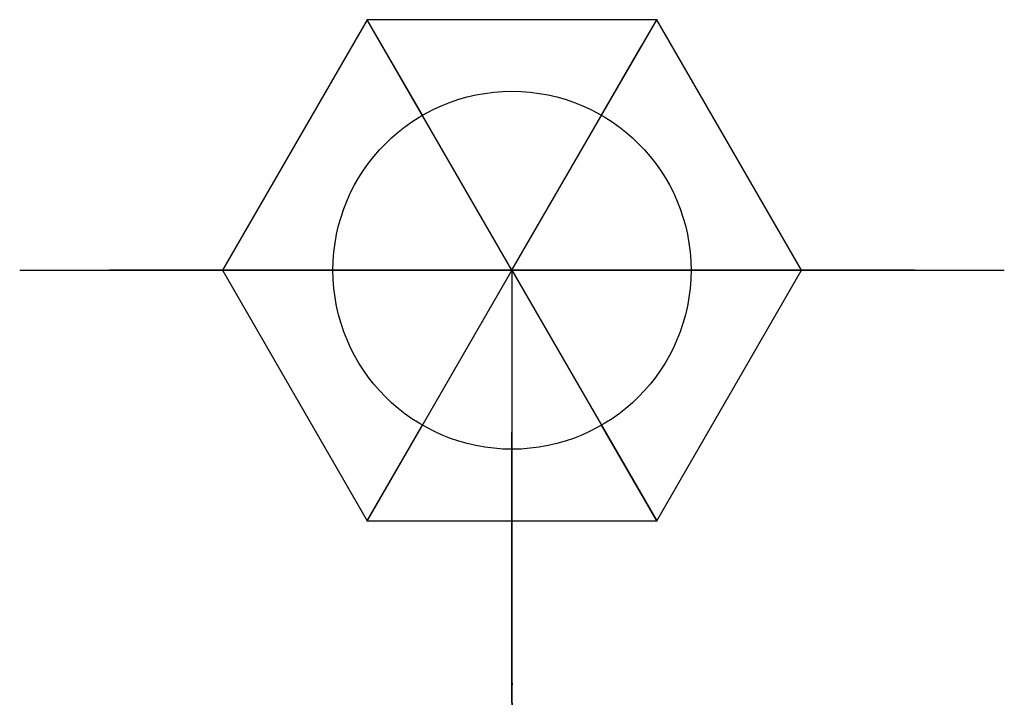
# Model space of a CAD drawing. Header units: inches. Extents: x -5.5 to 5.5, y -4.9 to 2.8.
import ezdxf

# ---------------------------------------------------------------- set-up
doc = ezdxf.new("R2010")
doc.units = ezdxf.units.IN
doc.header["$MEASUREMENT"] = 0
for name, color, linetype in [('Arca Petite v8_Sketch1', 7, 'Continuous'), ('Arca Petite v8_Sketch2', 7, 'Continuous'), ('Arca Petite v8_Sketch3', 7, 'Continuous'), ('Arca Petite v8_Sketch4', 7, 'Continuous'), ('Arca Tall v18_Sketch1', 7, 'Continuous'), ('Arca Tall v18_Sketch2', 7, 'Continuous'), ('Arca Tall v18_Sketch3', 7, 'Continuous'), ('Facet Petite v7_Sketch10', 7, 'Continuous'), ('Facet Petite v7_Sketch12', 7, 'Continuous'), ('Facet Petite v7_Sketch15', 7, 'Continuous'), ('Facet Petite v7_Sketch17', 7, 'Continuous'), ('Facet Petite v7_Sketch18', 7, 'Continuous'), ('Facet Petite v7_Sketch7', 7, 'Continuous'), ('Facet Petite v7_Sketch8', 7, 'Continuous'), ('Ketra - A20 Tunable Lamp v4_Sketch1', 7, 'Continuous'), ('Trove - TL v7_Sketch1', 7, 'Continuous')]:
    doc.layers.add(name, color=color, linetype=linetype)

# ---------------------------------------------------------------- blocks, each defined once
blk = doc.blocks.new('ArcaPetitev8')
at = {"layer": 'Arca Petite v8_Sketch1'}
for p, q in [((-5, 0), (5, 0)), ((-2.5, 0, -4), (2.5, 0, -4)), ((0, 0, 4), (0, 0, -4))]:
    blk.add_line(p, q, dxfattribs=at)
blk.add_point((0, 0), dxfattribs=at)
at = {"layer": 'Arca Petite v8_Sketch2'}
for p, q in [((-5, 0), (5, 0)), ((-4.5, 0, 3), (-4.5, 0, -2.5)), ((-4.5, 0, -2.5), (-2, 0, -2.5)), ((4.5, 0, 3), (-4.5, 0, 3)), ((-4.5, 0), (4.5, 0)), ((-2.5, 0, -4), (2.5, 0, -4)), ((2, 0, -4), (-2, 0, -4)), ((-2, 0, -4), (-2, 0, -2.5)), ((0, 0, 4), (0, 0, -4)), ((0, 0, -4), (0, 0, 3)), ((2, 0, -2.5), (2, 0, -4)), ((2, 0, -2.5), (4.5, 0, -2.5)), ((4.5, 0, -2.5), (4.5, 0, 3))]:
    blk.add_line(p, q, dxfattribs=at)
for p in [(0, 0, -4), (0, 0)]:
    blk.add_point(p, dxfattribs=at)
at = {"layer": 'Arca Petite v8_Sketch3'}
for p, q in [((-4.5, 0, 0.75), (-4.5, 0, 0.6)), ((-2.276, 0, -2.635), (-3.333, 0, -2.252)), ((-2, 0, -4), (-2, 0, -3.05)), ((0.5, 0, -4), (-2, 0, -4)), ((0, 0, -4), (0, 0, 4.008)), ((0.5, 0, 4.01), (0.5, 0, -4)), ((0.5, 0, -3.931), (0.5, 0, -3.114))]:
    blk.add_line(p, q, dxfattribs=at)
at = {"layer": 'Arca Petite v8_Sketch3', "extrusion": (0, 1, 0)}
for centre, radius, start, end in [((-8.725, 0.675), 13.225, 353.1901, 7.2965), ((3.846, -0.826), 0.565, 351.1302, 353.1901), ((2.179, -0.566), 2.252, 333.9874, 351.1302), ((2.02, 1.98), 2.402, 8.978, 28.8769), ((3.7, -1.308), 0.56, 325.1898, 333.9874), ((0.761, 0.735), 4.139, 321.9056, 325.1898), ((3.598, 2.85), 0.601, 28.8769, 36.7084), ((0.761, 0.735), 4.139, 36.7084, 38.0444), ((3.597, 2.954), 0.538, 38.0444, 45.4568), ((3.68, -1.553), 0.43, 313.5683, 321.9056), ((2.789, -0.616), 1.723, 305.8264, 313.5683), ((2.464, 1.803), 2.154, 45.4568, 51.7474), ((1.547, 1.798), 4.426, 293.7981, 300.561), ((3.463, 3.07), 0.54, 51.7474, 63.9112), ((2.019, 0.121), 3.823, 63.9112, 87.2926), ((2.45, -3.05), 0.45, 112.7545, 180), ((-0.5, -48.104), 52.114, 87.0306, 92.7497)]:
    blk.add_arc(centre, radius, start, end, dxfattribs=at)
at = {"layer": 'Arca Petite v8_Sketch3'}
blk.add_point((0.5, 0, -4), dxfattribs=at)
at = {"layer": 'Arca Petite v8_Sketch4'}
for p, q in [((4.5, 0, 3), (-4.5, 0, 3)), ((4.5, 0, 3), (-4.5, 0, 3)), ((-2.242, 0, -2.652), (-3.346, 0, -2.252)), ((-2, 0, -4), (-2, 0, -3.051)), ((0, 0, -4), (-2, 0, -4)), ((0, 0, -4), (0, 0, 3.008))]:
    blk.add_line(p, q, dxfattribs=at)
at = {"layer": 'Arca Petite v8_Sketch4', "extrusion": (0, 1, 0)}
for centre, radius, start, end in [((-8.713, -0.325), 13.225, 2.5156, 7.2965), ((-8.713, 0.675), 13.225, 353.1916, 357.4844), ((-8.725, 0.175), 13.225, 359.6514, 0.3486), ((3.858, -0.826), 0.565, 351.0517, 353.2251), ((2.192, -0.566), 2.252, 333.9874, 351.1103), ((2.033, 0.98), 2.402, 8.978, 28.8769), ((3.712, -1.308), 0.56, 325.1898, 333.9874), ((0.774, 0.735), 4.139, 321.9056, 325.1898), ((3.61, 1.85), 0.601, 28.8769, 36.7084), ((0.774, -0.265), 4.139, 36.7084, 38.0444), ((3.61, 1.954), 0.538, 38.0444, 45.4568), ((3.693, -1.553), 0.43, 313.5683, 321.9056), ((2.801, -0.616), 1.723, 305.8264, 313.5683), ((2.476, 0.803), 2.154, 45.4568, 51.7474), ((3.475, 2.07), 0.54, 51.7474, 63.9112), ((1.56, 1.798), 4.426, 293.7981, 300.561), ((2.032, -0.879), 3.823, 63.9112, 87.2926), ((2.45, -3.051), 0.45, 117.5291, 179.9982), ((-0.487, -49.104), 52.114, 87.0306, 89.464)]:
    blk.add_arc(centre, radius, start, end, dxfattribs=at)
at = {"layer": 'Arca Petite v8_Sketch4'}
blk.add_point((0.5, 0, -4), dxfattribs=at)
blk = doc.blocks.new('Trove-TLv7')
at = {"layer": 'Trove - TL v7_Sketch1'}
for p, q in [((0, 0, 9.757), (0, 0, 9.569)), ((0, 0, 9.757), (0, -1.81, 9.757)), ((0, 0, 9.569), (0, -1.708, 9.569)), ((0, 0, 9.569), (0, 0, -1)), ((0, -1.812, 0.484), (0, -1.812, -0.5)), ((0, -2, -0.5), (0, -1.812, -0.5)), ((0, -4.613, 5.196), (0, -1.813, 9.512)), ((0, -1.85, 0.616), (0, -4.614, 5.062)), ((0, -4.835, 5.198), (0, -1.915, 9.7)), ((0, -2, 0.431), (0, -2, -0.5)), ((0, -2.038, 0.563), (0, -4.836, 5.064))]:
    blk.add_line(p, q, dxfattribs=at)
at = {"layer": 'Trove - TL v7_Sketch1', "extrusion": (1, -2.24163e-26, 1.58543e-12)}
blk.add_arc((-1.708, 9.444), 0.125, 90, 147.0306, dxfattribs=at)
at = {"layer": 'Trove - TL v7_Sketch1', "extrusion": (-1, 3.74614e-26, -1.55613e-12)}
blk.add_arc((1.81, 9.632), 0.125, 32.9694, 90, dxfattribs=at)
at = {"layer": 'Trove - TL v7_Sketch1', "extrusion": (1, -1.21636e-15, 8.61326e-16)}
blk.add_arc((-2.062, 0.484), 0.25, 360, 31.866, dxfattribs=at)
at = {"layer": 'Trove - TL v7_Sketch1', "extrusion": (1, -1.4493e-13, 5.28212e-13)}
blk.add_arc((-2.25, 0.431), 0.25, 360, 31.866, dxfattribs=at)
at = {"layer": 'Trove - TL v7_Sketch1', "extrusion": (-1, -2.47585e-12, 2.05279e-14)}
blk.add_arc((4.508, 5.128), 0.125, 328.134, 32.9694, dxfattribs=at)
at = {"layer": 'Trove - TL v7_Sketch1', "extrusion": (-1, -2.45755e-12, 3.79552e-14)}
blk.add_arc((4.73, 5.13), 0.125, 328.134, 32.9694, dxfattribs=at)
at = {"layer": 'Trove - TL v7_Sketch1'}
blk.add_point((0, 0), dxfattribs=at)
blk = doc.blocks.new('ArcaTallv18')
at = {"layer": 'Arca Tall v18_Sketch1'}
for p, q in [((-3.767, 0, -4.891), (-3.767, 0, -4.89)), ((-3.767, 0, -4.891), (-3.767, 0, -4.892)), ((-2, 0, -10.5), (0, 0, -10.5)), ((-2, 0, -9.52), (-2, 0, -10.5)), ((-0.557, 0, -0.12), (-0.25, 0, -0.12)), ((-0.25, 0, -0.12), (0, 0, -0.12)), ((0, 0), (0, 0, -10.5))]:
    blk.add_line(p, q, dxfattribs=at)
at = {"layer": 'Arca Tall v18_Sketch1', "extrusion": (0, 1, 0)}
blk.add_arc((0.525, -7.43), 7.311, 77.711, 89.7496, dxfattribs=at)
at = {"layer": 'Arca Tall v18_Sketch1'}
for points, degree, knots in [([(-3.767, 0, -4.89), (-3.767, 0, -4.426), (-3.747, 0, -3.752), (-3.728, 0, -3.2), (-3.716, 0, -2.775), (-3.681, 0, -2.296), (-3.649, 0, -1.993), (-3.443, 0, -1.326), (-3.294, 0, -1.08), (-3.199, 0, -0.932), (-3.144, 0, -0.869), (-3.015, 0, -0.75), (-2.8, 0, -0.55), (-2.45, 0, -0.4), (-2.376, 0, -0.373), (-2.185, 0, -0.313), (-2.153, 0, -0.301), (-2.081, 0, -0.287)], 3, [-15.044026, -15.044026, -15.044026, -15.044026, -6.2093, -6.2093, -5.146285, -5.146285, -4.222153, -4.222153, -3.293737, -3.293737, -2.037147, -2.037147, -1.057094, -1.057094, -0.564342, -0.564342, 0, 0, 0, 0]), ([(-3.767, 0, -4.892), (-3.767, 0, -5.355), (-3.747, 0, -6.029), (-3.728, 0, -6.581), (-3.716, 0, -7.006), (-3.681, 0, -7.485), (-3.649, 0, -7.789), (-3.443, 0, -8.456), (-3.294, 0, -8.701), (-3.199, 0, -8.849), (-3.144, 0, -8.912), (-3.035, 0, -9.013), (-2.975, 0, -9.066), (-2.822, 0, -9.156)], 3, [-15.044026, -15.044026, -15.044026, -15.044026, -6.2093, -6.2093, -5.146285, -5.146285, -4.222153, -4.222153, -3.293737, -3.293737, -2.037147, -2.037147, -1.397325, -1.397325, -1.397325, -1.397325]), ([(-2, 0, -9.52), (-2, 0, -9.362), (-2.11, 0, -9.314), (-2.354, 0, -9.294), (-2.537, 0, -9.263), (-2.752, 0, -9.192), (-2.822, 0, -9.156)], 5, [0, 0, 0, 0, 0, 0, 0.5, 0.8436619, 0.8436619, 0.8436619, 0.8436619, 0.8436619, 0.8436619])]:
    blk.add_open_spline(points, degree=degree, knots=knots, dxfattribs=at)
blk.add_open_spline([(-2, 0, -9.64), (-2, 0, -9.64), (-2, 0, -9.64), (-2, 0, -9.64)], degree=3, dxfattribs=at)
for p in [(-2, 0, -9.362), (0, 0)]:
    blk.add_point(p, dxfattribs=at)
at = {"layer": 'Arca Tall v18_Sketch2'}
for p, q in [((-3.767, 0, -4.891), (-3.767, 0, -4.89)), ((-3.767, 0, -4.891), (-3.767, 0, -4.892)), ((-2, 0, -10.5), (0, 0, -10.5)), ((-2, 0, -9.64), (-2, 0, -10.5)), ((-0.557, 0, -0.12), (-0.25, 0, -0.12)), ((-0.25, 0, -0.12), (0, 0, -0.12)), ((0, 0, -10.5), (0, 0, -0.12))]:
    blk.add_line(p, q, dxfattribs=at)
at = {"layer": 'Arca Tall v18_Sketch2', "extrusion": (0, 1, 0)}
blk.add_arc((0.525, -7.43), 7.311, 77.711, 89.7496, dxfattribs=at)
at = {"layer": 'Arca Tall v18_Sketch2'}
for points, knots in [([(-3.767, 0, -4.89), (-3.767, 0, -4.426), (-3.747, 0, -3.752), (-3.728, 0, -3.2), (-3.716, 0, -2.775), (-3.681, 0, -2.296), (-3.649, 0, -1.993), (-3.443, 0, -1.326), (-3.294, 0, -1.08), (-3.199, 0, -0.932), (-3.144, 0, -0.869), (-3.015, 0, -0.75), (-2.904, 0, -0.654), (-2.58, 0, -0.461), (-2.376, 0, -0.373), (-2.185, 0, -0.313), (-2.153, 0, -0.301), (-2.081, 0, -0.287)], [-15.044026, -15.044026, -15.044026, -15.044026, -6.2093, -6.2093, -5.146285, -5.146285, -4.222153, -4.222153, -3.293737, -3.293737, -2.037147, -2.037147, -1.057094, -1.057094, -0.564342, -0.564342, 0, 0, 0, 0]), ([(-3.767, 0, -4.892), (-3.767, 0, -5.355), (-3.747, 0, -6.029), (-3.728, 0, -6.581), (-3.716, 0, -7.006), (-3.681, 0, -7.485), (-3.649, 0, -7.789), (-3.443, 0, -8.456), (-3.294, 0, -8.701), (-3.199, 0, -8.849), (-3.144, 0, -8.912), (-3.015, 0, -9.031), (-2.904, 0, -9.128), (-2.592, 0, -9.313), (-2.42, 0, -9.389), (-2.32, 0, -9.425)], [-15.044026, -15.044026, -15.044026, -15.044026, -6.2093, -6.2093, -5.146285, -5.146285, -4.222153, -4.222153, -3.293737, -3.293737, -2.037147, -2.037147, -1.057094, -1.057094, -0.618227, -0.618227, -0.618227, -0.618227]), ([(-2, 0, -9.64), (-2, 0, -9.63), (-2.004, 0, -9.606), (-2.019, 0, -9.58), (-2.037, 0, -9.559), (-2.1, 0, -9.51), (-2.129, 0, -9.498), (-2.32, 0, -9.425)], [-0.6838435, -0.6838435, -0.6838435, -0.6838435, -0.4659513, -0.4659513, -0.2480592, -0.2480592, 0, 0, 0, 0])]:
    blk.add_open_spline(points, degree=3, knots=knots, dxfattribs=at)
for p in [(-2, 0, -9.362), (0, 0)]:
    blk.add_point(p, dxfattribs=at)
at = {"layer": 'Arca Tall v18_Sketch3'}
for p, q in [((-5.5, 0, 11.5), (5.5, 0, 11.5)), ((-5.5, 0, -1), (5.5, 0, -1)), ((-5, 0, 12), (-5, 0, -2)), ((0, 0, 12), (0, 0, -2)), ((3.75, 0, 12), (3.75, 0, -2)), ((5, 0, 12), (5, 0, -2))]:
    blk.add_line(p, q, dxfattribs=at)
blk.add_point((0, 0), dxfattribs=at)
blk = doc.blocks.new('FacetPetitev7')
at = {"layer": 'Facet Petite v7_Sketch10'}
blk.add_circle((0, 0, 1), 2, dxfattribs=at)
blk.add_point((0, 0, 1), dxfattribs=at)
at = {"layer": 'Facet Petite v7_Sketch12'}
for p, q in [((-1.617, 2.8, 1.7), (-3.233, 0, 1.7)), ((1.617, 2.8, 1.7), (-1.617, 2.8, 1.7)), ((3.233, 0, 1.7), (1.617, 2.8, 1.7)), ((-3.233, 0, 1.7), (-1.617, -2.8, 1.7)), ((1.617, -2.8, 1.7), (3.233, 0, 1.7)), ((-1.617, -2.8, 1.7), (1.617, -2.8, 1.7))]:
    blk.add_line(p, q, dxfattribs=at)
blk.add_point((0, 0, 1.7), dxfattribs=at)
blk.add_point((0, 0, 1.7), dxfattribs=at)
at = {"layer": 'Facet Petite v7_Sketch15'}
for p, q in [((-3.233, 0, 1.7), (-2, 0, 1)), ((3.233, 0, 1.7), (2.116, 0, 0.854))]:
    blk.add_line(p, q, dxfattribs=at)
for p in [(-3.233, 0, 1.7), (0, 0), (-2, 0, 1), (3.233, 0, 1.7)]:
    blk.add_point(p, dxfattribs=at)
at = {"layer": 'Facet Petite v7_Sketch17'}
for p, q in [((-1, 1.732, 1), (-1.617, 2.8, 1.7)), ((1, 1.732, 1), (1.617, 2.8, 1.7)), ((1, 1.732, 1), (1.443, 2.5, 1.7)), ((0, 0, 1), (-3.088, 0, 1)), ((0, 0, 1), (-2.887, 0, 1)), ((0, 0, 1), (-2.887, 0, 1)), ((0, 0, 1), (-2.021, 0, 1)), ((0, 0, 1), (0, 0, 1.7)), ((-1.617, -2.8, 1.7), (-1, -1.732, 1)), ((1.617, -2.8, 1.7), (1, -1.732, 1))]:
    blk.add_line(p, q, dxfattribs=at)
blk.add_circle((0, 0, 1), 2, dxfattribs=at)
for p in [(-1.617, 2.8, 1.7), (1.617, 2.8, 1.7), (0, 0, 1), (0, 0, 1.7), (-1.617, -2.8, 1.7), (1.617, -2.8, 1.7)]:
    blk.add_point(p, dxfattribs=at)
at = {"layer": 'Facet Petite v7_Sketch18'}
for q in [(-1.617, 2.8, 6.7), (1.617, 2.8, 6.7), (-3.233, 0, 6.7), (-1.617, -2.8, 6.7), (1.617, -2.8, 6.7), (3.233, 0, 6.7)]:
    blk.add_line((0, 0, 9.3), q, dxfattribs=at)
for p in [(-1.617, 2.8, 6.7), (1.617, 2.8, 6.7), (-3.233, 0, 6.7), (0, 0, 9.3), (3.233, 0, 6.7), (-1.617, -2.8, 6.7), (1.617, -2.8, 6.7)]:
    blk.add_point(p, dxfattribs=at)
at = {"layer": 'Facet Petite v7_Sketch7'}
blk.add_point((0, 0), dxfattribs=at)
at = {"layer": 'Facet Petite v7_Sketch8'}
blk.add_circle((0, 0), 2, dxfattribs=at)
blk.add_point((0, 0), dxfattribs=at)
blk = doc.blocks.new('Ketra-A20TunableLampv4')
at = {"layer": 'Ketra - A20 Tunable Lamp v4_Sketch1'}
for p, q in [((-1.051, 0, 2.941), (-1.237, 0, 3.451)), ((-0.699, 0, 1.2), (-0.6, 0, 1.1)), ((-0.5, 0, 1.1), (-0.6, 0, 1.1)), ((-0.425, 0, 0.1), (-0.5, 0, 0.175)), ((-0.5, 0, 0.175), (-0.5, 0, 1.1)), ((-0.2, 0, 0.1), (-0.425, 0, 0.1)), ((-0.2, 0, 0.1), (-0.1, 0)), ((0, 0), (-0.1, 0)), ((0, 0), (0, 0, 4.95))]:
    blk.add_line(p, q, dxfattribs=at)
at = {"layer": 'Ketra - A20 Tunable Lamp v4_Sketch1', "extrusion": (0, 1, 0)}
blk.add_arc((0, 3.7), 1.25, 336.2288, 90, dxfattribs=at)
at = {"layer": 'Ketra - A20 Tunable Lamp v4_Sketch1'}
blk.add_open_spline([(-0.699, 0, 1.2), (-0.707, 0, 1.268), (-0.722, 0, 1.407), (-0.75, 0, 1.618), (-0.794, 0, 1.908), (-0.869, 0, 2.292), (-0.954, 0, 2.626), (-1.039, 0, 2.901), (-1.107, 0, 3.095), (-1.144, 0, 3.196)], degree=5, dxfattribs=at)
for p in [(-0.5, 0, 0.1), (0, 0)]:
    blk.add_point(p, dxfattribs=at)

msp = doc.modelspace()

# ---------------------------------------------------------------- block references
for name, p in [('FacetPetitev7', (0, 0, 7.366)), ('ArcaTallv18', (0, 0, 7.366)), ('ArcaPetitev8', (0, 0, 17.526)), ('Ketra-A20TunableLampv4', (0, 0, 6.731)), ('Trove-TLv7', (0, 0, 8.636))]:
    msp.add_blockref(name, p)

doc.saveas('drawing.dxf')
